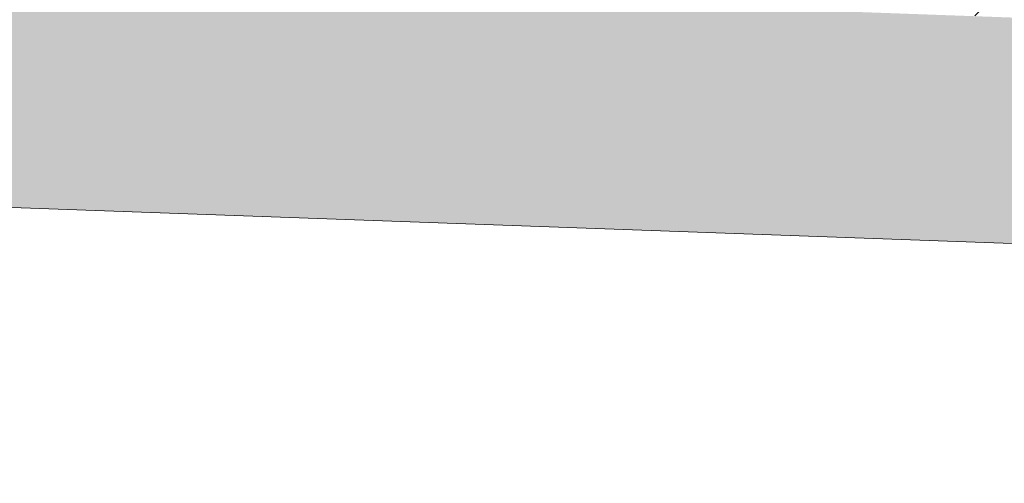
# Model space of a CAD drawing. Header units: millimetres. Extents: x 256680 to 410391, y -77299 to -22623.
# Tile 31 of 202: x 263967 to 264402, y -26124 to -25919. Entities that reach past the tile are written whole.
import ezdxf

# ---------------------------------------------------------------- set-up
doc = ezdxf.new("R2010")
doc.units = ezdxf.units.MM
doc.header["$LTSCALE"] = 2.5
doc.layers.add('ELEVATION 1', color=143, linetype='Continuous', lineweight=18)
doc.layers.add('HATCH LIGHT', color=250, linetype='Continuous', lineweight=0)

msp = doc.modelspace()

# ---------------------------------------------------------------- hatches: boundary and pattern name
at = {"layer": 'HATCH LIGHT', "true_color": 0x636466}
h = msp.add_hatch(dxfattribs=at)
h.set_pattern_fill('ANSI32', color=251, scale=6)
h.set_pattern_definition([(45, (193310.04, -46725.026), (-40.411153, 40.411153), []), (45, (193336.98, -46725.026), (-40.411153, 40.411153), [])])
h.paths.add_polyline_path([(270452.88, -32589.97), (270258.94, -32638.82), (270440.48, -33359.69), (257887.83, -33359.58, -0.000263), (257873.3, -33559.58), (270697.09, -33559.7)])
h.paths.add_polyline_path([(258301.77, -25157.06), (258101.69, -25157.06, -0.011972), (257620.47, -34256.03), (257821.06, -34256.03, 0.01196)])
h.paths.add_polyline_path([(258285.4, -25697.6), (267964.34, -26046.56, 0.003501), (268458.41, -26800.64), (268626.04, -26691.53), (268075.93, -25850.46), (258291.63, -25497.7, -0.000262)])
h = msp.add_hatch(dxfattribs=at)
h.set_pattern_fill('ANSI36', color=251, scale=7)
h.set_pattern_definition([(45, (193310.04, -46725.026), (11.786586, 43.2174826), [55.5625, -11.1125, 0, -11.1125])])
h.paths.add_polyline_path([(264410.44, -26788.95), (265349.82, -26822.82), (265377.57, -26053.37), (267908.63, -26144.62), (268375.15, -26856.03), (268458.41, -26800.64, -0.003501), (267964.34, -26046.56), (264911.47, -25936.69, -0.403697), (265297.06, -26336.43, -1), (264497.06, -26336.43, -0.424809), (264911.47, -25936.69), (261078.94, -25798.4), (261075.34, -25898.26), (264438.18, -26019.5)])

# ---------------------------------------------------------------- linework, layer by layer
at = {"layer": 'ELEVATION 1'}
msp.add_lwpolyline([(268458.41, -26800.64), (268375.15, -26856.03), (267908.63, -26144.62), (265377.57, -26053.37), (265349.82, -26822.82), (264410.44, -26788.95), (264438.18, -26019.5), (261075.34, -25898.26)], dxfattribs=at)

doc.saveas('drawing.dxf')
